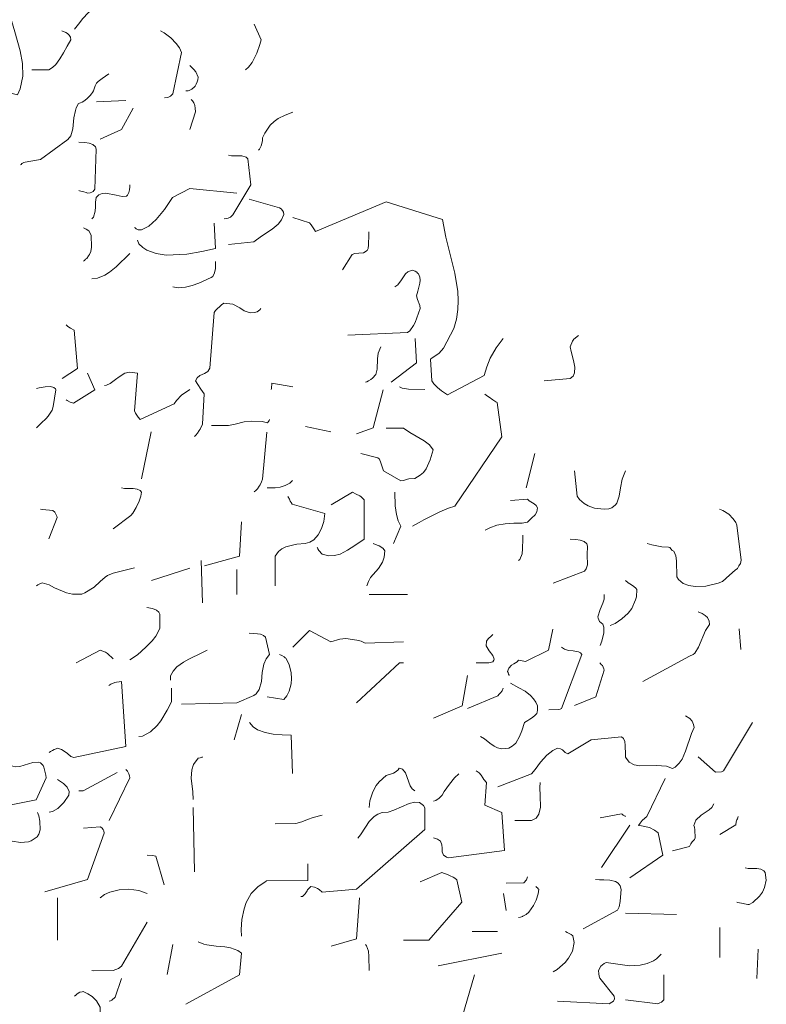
# Model space of a CAD drawing. Header units: metres. Extents: x 180716 to 180809, y 418548 to 418668.
# Tile 50 of 148: x 180776.32 to 180778.85, y 418601.75 to 418605.08. Entities that reach past the tile are written whole.
import ezdxf

# ---------------------------------------------------------------- set-up
doc = ezdxf.new("R2010")
doc.units = ezdxf.units.M
doc.layers.get('0').update_dxf_attribs({"color": 30, "lineweight": 0})
doc.layers.add('B-WE-GR-BOOM-SD', color=253, linetype='Continuous', lineweight=0)

# ---------------------------------------------------------------- blocks, each defined once
blk = doc.blocks.new('SGR-BOOM_S02_G_ZIJ-D')
at = {"flags": 128}
for points in [[(0.07, 9.5837), (0.2424, 9.5414), (0.2513, 9.5625), (0.2602, 9.6048), (0.2591, 9.6482), (0.2513, 9.6904), (0.2335, 9.7549), (0.2146, 9.8205), (0.209, 9.8417), (0.2023, 9.8962), (0.1968, 9.9039), (0.189, 9.9106), (0.1734, 9.9173), (0.1501, 9.9228), (0.1323, 9.9262), (0.1256, 9.9206), (0.12, 9.9095), (0.1189, 9.8973), (0.1178, 9.8717), (0.1123, 9.8583)], [(0.4359, 9.7638), (0.4492, 9.7805), (0.4637, 9.8005), (0.4815, 9.8194), (0.5015, 9.8361), (0.5182, 9.8439), (0.5382, 9.8495), (0.5426, 9.8528), (0.5482, 9.8617), (0.5515, 9.8728), (0.5504, 9.8817), (0.5471, 9.8884)], [(1.0142, 9.627), (1.0242, 9.6359), (1.0364, 9.6515), (1.052, 9.6826), (1.062, 9.7116), (1.0664, 9.7282), (1.0431, 9.7805)], [(0.2913, 9.627), (0.3491, 9.627), (0.3614, 9.6348), (0.3725, 9.6448), (0.3858, 9.6637), (0.3981, 9.6837), (0.4103, 9.706), (0.4225, 9.7282), (0.4214, 9.7371), (0.417, 9.7438), (0.4114, 9.7494), (0.4058, 9.7527), (0.3925, 9.7583)], [(0.7395, 9.5314), (0.7484, 9.5325), (0.7528, 9.5336), (0.7606, 9.537), (0.7684, 9.5447), (0.7973, 9.6849), (0.7906, 9.7004), (0.7795, 9.716), (0.7617, 9.7349), (0.7384, 9.7516), (0.7261, 9.7583)], [(0.8118, 9.5559), (0.8195, 9.5559), (0.8229, 9.557), (0.8318, 9.5614), (0.8407, 9.5692), (0.844, 9.5714), (0.8474, 9.5781), (0.8507, 9.5859), (0.8529, 9.5926), (0.854, 9.6015), (0.8462, 9.6192), (0.8385, 9.6281), (0.8251, 9.6415)], [(0.2524, 9.3056), (0.2546, 9.3067), (0.2579, 9.3101), (0.2602, 9.3112), (0.2624, 9.3134), (0.3202, 9.3234), (0.4125, 9.3913), (0.4225, 9.4035), (0.4303, 9.4269), (0.4337, 9.4636), (0.4392, 9.4891), (0.4414, 9.498), (0.4492, 9.5125), (0.4559, 9.5147), (0.4615, 9.5169), (0.4703, 9.5225), (0.4792, 9.5303), (0.4881, 9.5392), (0.4926, 9.5458), (0.4959, 9.5503), (0.4993, 9.5559), (0.5048, 9.5725), (0.5104, 9.5814), (0.5159, 9.587), (0.5293, 9.597), (0.5404, 9.6048), (0.5515, 9.6126)], [(0.5093, 9.518), (0.6094, 9.5225)], [(0.5226, 9.3924), (0.5949, 9.4246), (0.6338, 9.4969)], [(0.8251, 9.4246), (0.8451, 9.4847), (0.844, 9.4969), (0.8418, 9.5058), (0.8385, 9.5147), (0.834, 9.5214), (0.8296, 9.5258)], [(1.0575, 9.3546), (1.0609, 9.3579), (1.0664, 9.369), (1.0709, 9.3857), (1.0709, 9.3968), (1.0787, 9.4124), (1.0976, 9.4391), (1.1109, 9.4513), (1.1243, 9.4613), (1.1476, 9.4736), (1.1732, 9.4836)], [(0.4503, 9.2178), (0.4526, 9.2167), (0.467, 9.2133), (0.4748, 9.2111), (0.4792, 9.2089), (0.4881, 9.21), (0.4937, 9.2122), (0.4982, 9.2144), (0.5037, 9.2233), (0.5082, 9.3579), (0.5059, 9.3657), (0.497, 9.3735), (0.4848, 9.3779), (0.4703, 9.3801), (0.4503, 9.3813)], [(0.9419, 9.1221), (0.9508, 9.1233), (0.9552, 9.1244), (0.963, 9.1277), (0.9708, 9.1355), (1.032, 9.2378), (1.0219, 9.3257), (1.0164, 9.3312), (1.0008, 9.3357), (0.9663, 9.3357), (0.9563, 9.3379)], [(0.4937, 9.1221), (0.4993, 9.1277), (0.5048, 9.1488), (0.5059, 9.1633), (0.507, 9.1789), (0.5082, 9.1944), (0.5182, 9.2033), (0.5293, 9.2078), (0.5415, 9.2089), (0.576, 9.2022), (0.5971, 9.1978), (0.6116, 9.1989), (0.6149, 9.2022), (0.6194, 9.2111), (0.6216, 9.22), (0.6227, 9.2311), (0.6227, 9.2378)], [(0.6383, 9.0932), (0.6405, 9.0921), (0.6438, 9.0888), (0.6505, 9.0854), (0.6616, 9.0854), (0.6872, 9.0977), (0.7117, 9.1199), (0.7395, 9.1544), (0.7673, 9.1944), (0.8251, 9.2245), (0.9841, 9.2089)], [(0.9563, 9.0354), (1.042, 9.0443), (1.0675, 9.0632), (1.1042, 9.0877), (1.1243, 9.1043), (1.1354, 9.1188), (1.1432, 9.1366), (1.1421, 9.1444), (1.1387, 9.1511), (1.1343, 9.1566), (1.1287, 9.16), (1.0264, 9.1889)], [(1.1732, 9.1266), (1.2299, 9.1088), (1.2355, 9.1021), (1.2399, 9.0954), (1.2466, 9.0854), (1.2499, 9.0799), (1.489, 9.18), (1.6803, 9.1199), (1.6914, 9.0599), (1.7215, 8.9386), (1.7315, 8.8764), (1.7326, 8.8463), (1.7315, 8.8152), (1.727, 8.7829), (1.7181, 8.7518), (1.6836, 8.6851), (1.6681, 8.6684), (1.6503, 8.6551), (1.6447, 8.6517), (1.6392, 8.6473), (1.6436, 8.5739), (1.6503, 8.5639), (1.6625, 8.5516), (1.6759, 8.5405), (1.697, 8.5272), (1.8204, 8.5928), (1.8293, 8.6217), (1.8405, 8.6506), (1.8616, 8.6862), (1.8849, 8.7173)], [(0.6483, 9.0499), (0.6494, 9.0465), (0.6516, 9.041), (0.6527, 9.0376), (0.6661, 9.0254), (0.6805, 9.0165), (0.7117, 9.0054), (0.745, 8.9998), (0.8151, 9.0031), (0.8663, 9.012), (0.9119, 9.022), (0.9074, 9.1077)], [(0.4659, 8.9787), (0.4692, 8.9809), (0.4726, 8.9854), (0.477, 8.9887), (0.4826, 8.9976), (0.4859, 9.002), (0.4904, 9.012), (0.4926, 9.0265), (0.4915, 9.0676), (0.4837, 9.0821), (0.4748, 9.0877), (0.4659, 9.0921)], [(1.3411, 8.9498), (1.3745, 9.002), (1.3834, 9.0054), (1.3967, 9.0065), (1.4123, 9.0076), (1.4245, 9.0154), (1.4279, 9.022), (1.4301, 9.0343), (1.4312, 9.0688), (1.4312, 9.0788)], [(0.4937, 8.9197), (0.5137, 8.922), (0.5382, 8.932), (0.5538, 8.942), (0.576, 8.9598), (0.6227, 9.0054)], [(0.7684, 8.8919), (0.7862, 8.8886), (0.8107, 8.8908), (0.8329, 8.8964), (0.8562, 8.9053), (0.8974, 8.9242), (0.903, 8.9275), (0.9085, 8.9398), (0.9119, 8.9542), (0.9119, 8.9776)], [(1.36, 8.7285), (1.5613, 8.7374), (1.5691, 8.744), (1.5813, 8.7618), (1.5869, 8.7718), (1.6047, 8.8196), (1.6036, 8.8297), (1.5958, 8.8497), (1.5913, 8.8619), (1.5969, 8.8775), (1.6036, 8.9053), (1.6047, 8.9153), (1.6036, 8.9253), (1.5991, 8.9364), (1.5958, 8.9386), (1.5925, 8.942), (1.5869, 8.9453), (1.5769, 8.9487), (1.5624, 8.9431), (1.5546, 8.9364), (1.5413, 8.9164), (1.5291, 8.8986), (1.5191, 8.8919)], [(0.8407, 8.3859), (0.8462, 8.3904), (0.8518, 8.3971), (0.8574, 8.4059), (0.8607, 8.4104), (0.8685, 8.4282), (0.874, 8.5305), (0.8685, 8.5383), (0.8629, 8.5461), (0.8529, 8.5616), (0.8451, 8.5739), (0.8507, 8.585), (0.8596, 8.5928), (0.8752, 8.5995), (0.8863, 8.6061), (0.8929, 8.6172), (0.9074, 8.8052), (0.9119, 8.8119), (0.933, 8.8319), (0.9408, 8.8374), (0.9708, 8.8341), (0.9941, 8.8208), (1.0086, 8.8108), (1.0297, 8.8041), (1.0442, 8.8052), (1.0531, 8.8074), (1.062, 8.8141), (1.0653, 8.8196)], [(0.3936, 8.5828), (0.4459, 8.6161), (0.4348, 8.7462), (0.4214, 8.7529), (0.4125, 8.7585), (0.407, 8.764)], [(2.0239, 8.5739), (2.1118, 8.5828), (2.1218, 8.5906), (2.1263, 8.6017), (2.1274, 8.6206), (2.1229, 8.6428), (2.1151, 8.674), (2.1118, 8.6895), (2.1196, 8.7084), (2.124, 8.7151), (2.1396, 8.7273)], [(1.5057, 8.5694), (1.5913, 8.635), (1.5869, 8.7173)], [(1.419, 8.5694), (1.4234, 8.5705), (1.4301, 8.5739), (1.4379, 8.5794), (1.4434, 8.5839), (1.4546, 8.5961), (1.459, 8.6139), (1.4601, 8.6484), (1.4623, 8.6684), (1.4712, 8.6895)], [(0.407, 8.5105), (0.4103, 8.5083), (0.4203, 8.5027), (0.4325, 8.4983), (0.5037, 8.5438), (0.4792, 8.6006)], [(0.5371, 8.5583), (0.5437, 8.5594), (0.556, 8.565), (0.5738, 8.5783), (0.586, 8.5883), (0.606, 8.6006), (0.6216, 8.6039), (0.6483, 8.6006), (0.6383, 8.4727), (0.6416, 8.4649), (0.6505, 8.4515), (0.6572, 8.4438), (0.7728, 8.496), (0.7806, 8.5083), (0.7973, 8.5261), (0.8251, 8.545)], [(1.1009, 8.545), (1.102, 8.5483), (1.1031, 8.5661), (1.1732, 8.5539)], [(0.3069, 8.4148), (0.3224, 8.4315), (0.3391, 8.4471), (0.3469, 8.4549), (0.3603, 8.4749), (0.3636, 8.4871), (0.3725, 8.5438), (0.3714, 8.5472), (0.3658, 8.5516), (0.3547, 8.555), (0.3358, 8.5539), (0.3158, 8.5505), (0.3069, 8.5483)], [(1.3889, 8.3948), (1.4457, 8.4148), (1.479, 8.5438)], [(1.5346, 8.5539), (1.5435, 8.5494), (1.5647, 8.5461), (1.6203, 8.545)], [(1.578, 8.0823), (1.6014, 8.0946), (1.6169, 8.1046), (1.6703, 8.1313), (1.7003, 8.1435), (1.7215, 8.1502), (1.8805, 8.3848), (1.8649, 8.5005), (1.8605, 8.5038), (1.8494, 8.5105), (1.8371, 8.5194), (1.8316, 8.5227), (1.8227, 8.5294)], [(0.8985, 8.4237), (0.9563, 8.4237), (0.9786, 8.4282), (1.0097, 8.436), (1.0353, 8.4382), (1.0698, 8.4371), (1.0876, 8.4326), (1.0909, 8.4371), (1.0942, 8.4404), (1.0953, 8.4438)], [(0.6616, 8.2425), (0.695, 8.4015)], [(1.0431, 8.1991), (1.0486, 8.2035), (1.0542, 8.2091), (1.0598, 8.218), (1.0631, 8.2225), (1.0675, 8.2325), (1.0709, 8.2414), (1.0853, 8.4004)], [(1.2166, 8.4193), (1.3022, 8.4015)], [(1.4034, 8.3281), (1.4612, 8.3136), (1.4668, 8.3092), (1.4712, 8.297), (1.4801, 8.2703), (1.5391, 8.2358), (1.5491, 8.2369), (1.5569, 8.2402), (1.5658, 8.2425), (1.5858, 8.2436), (1.6047, 8.2547), (1.6158, 8.2647), (1.6247, 8.2769), (1.6381, 8.307), (1.6481, 8.3414), (1.6358, 8.3581), (1.618, 8.3715), (1.5902, 8.387), (1.5691, 8.3993), (1.548, 8.4137), (1.489, 8.4137)], [(1.9628, 8.2124), (1.9917, 8.3281)], [(2.1263, 8.2703), (2.1352, 8.1846), (2.1429, 8.1724), (2.1585, 8.1591), (2.1719, 8.1513), (2.1941, 8.1435), (2.2264, 8.1402), (2.2419, 8.1413), (2.2519, 8.1446), (2.2642, 8.1546), (2.2697, 8.1602), (2.2775, 8.1846), (2.282, 8.2124), (2.2875, 8.2414), (2.2986, 8.2703)], [(1.0865, 8.2124), (1.1143, 8.2124), (1.1309, 8.2147), (1.1476, 8.2202), (1.1632, 8.228), (1.1721, 8.2369)], [(0.566, 8.0734), (0.626, 8.119), (0.6327, 8.1268), (0.6438, 8.1457), (0.6538, 8.1668), (0.6594, 8.1846), (0.6616, 8.198), (0.6572, 8.2035), (0.6472, 8.208), (0.6338, 8.2102), (0.6049, 8.2102), (0.5949, 8.2124)], [(1.2555, 8.01), (1.2566, 8.0089), (1.2577, 8.0056), (1.2611, 8), (1.2733, 7.9878), (1.2955, 7.9822), (1.3144, 7.9834), (1.3333, 7.9878), (1.3589, 8.0011), (1.3834, 8.0178), (1.4145, 8.039), (1.4145, 8.1713), (1.4045, 8.1824), (1.4001, 8.1858), (1.3878, 8.1913), (1.3756, 8.198), (1.3033, 8.1546)], [(1.5146, 8.0245), (1.5391, 8.0823), (1.5302, 8.1012), (1.5246, 8.1224), (1.5202, 8.1513), (1.5191, 8.198)], [(1.1143, 7.881), (1.1143, 7.9811), (1.1254, 7.9967), (1.1365, 8.0056), (1.1498, 8.0123), (1.1721, 8.0189), (1.1877, 8.0223), (1.2155, 8.0245), (1.231, 8.0289), (1.2444, 8.0367), (1.2599, 8.0534), (1.2711, 8.0745), (1.2788, 8.099), (1.2822, 8.1257), (1.171, 8.1568), (1.1676, 8.1624), (1.1643, 8.1668), (1.1621, 8.1735), (1.1565, 8.1835)], [(1.8238, 8.069), (1.8393, 8.0768), (1.8638, 8.0857), (1.8916, 8.0901), (1.9205, 8.0923), (1.9494, 8.0934), (1.9672, 8.0957), (1.9806, 8.1101), (1.9928, 8.1213), (1.9984, 8.1313), (2.0006, 8.1446), (1.9961, 8.1524), (1.9895, 8.158), (1.9728, 8.168), (1.9672, 8.1735), (1.9094, 8.1691)], [(0.3202, 8.1402), (0.3269, 8.139), (0.3625, 8.1357), (0.3691, 8.1301), (0.3714, 8.1257), (0.3758, 8.1168), (0.3769, 8.1124), (0.3491, 8.0401)], [(2.372, 8.0245), (2.3876, 8.0201), (2.421, 8.0123), (2.4443, 8.0112), (2.4488, 8.01), (2.4532, 8.0045), (2.4566, 8), (2.4621, 7.9978), (2.4688, 7.9822), (2.471, 7.9656), (2.4721, 7.9111), (2.4777, 7.9022), (2.4933, 7.8888), (2.5122, 7.8822), (2.5344, 7.8788), (2.57, 7.8799), (2.6122, 7.8899), (2.6267, 7.8955), (2.6501, 7.9166), (2.669, 7.9333), (2.6768, 7.94), (2.6823, 7.9489), (2.6879, 7.9567), (2.6901, 7.9678), (2.6745, 8.0857), (2.6712, 8.0946), (2.6623, 8.1079), (2.6478, 8.1235), (2.6278, 8.1357), (2.6167, 8.1402)], [(0.8752, 7.9489), (0.993, 7.9811), (0.9997, 8.0968)], [(1.9372, 7.9667), (1.9417, 7.97), (1.9494, 7.9889), (1.9506, 8.0056), (1.9517, 8.0401), (1.9517, 8.0523)], [(2.054, 7.8899), (2.1596, 7.93), (2.1652, 7.9378), (2.1696, 7.9522), (2.1685, 7.9856), (2.1696, 8.0145), (2.1674, 8.0234), (2.1585, 8.0312), (2.1452, 8.0356), (2.1307, 8.0378), (2.1118, 8.039)], [(1.4234, 7.881), (1.429, 7.8955), (1.4368, 7.9088), (1.4635, 7.94), (1.4768, 7.9611), (1.4824, 7.9778), (1.4846, 7.9989), (1.479, 8.0067), (1.4712, 8.0123), (1.4657, 8.0156), (1.459, 8.0189), (1.4457, 8.0245)], [(0.8685, 7.8232), (0.864, 7.9667)], [(0.3069, 7.881), (0.3113, 7.8844), (0.318, 7.8877), (0.3258, 7.891), (0.3502, 7.8844), (0.368, 7.8744), (0.4081, 7.8577), (0.4292, 7.8521), (0.4603, 7.8532), (0.4703, 7.8566), (0.5015, 7.8766), (0.5226, 7.8955), (0.5393, 7.91), (0.5471, 7.9155), (0.566, 7.9233), (0.6383, 7.9422)], [(0.6961, 7.8988), (0.8251, 7.9411)], [(0.9841, 7.851), (0.9841, 7.9366)], [(2.2464, 7.7465), (2.2631, 7.7531), (2.2864, 7.7687), (2.3075, 7.7887), (2.3198, 7.8043), (2.332, 7.8332), (2.3353, 7.8432), (2.3364, 7.8688), (2.3331, 7.8733), (2.3264, 7.8788), (2.3187, 7.8844), (2.3075, 7.891), (2.2986, 7.8988)], [(1.4323, 7.851), (1.5613, 7.851)], [(2.213, 7.6786), (2.2186, 7.6942), (2.2252, 7.722), (2.2252, 7.7409), (2.2219, 7.7509), (2.2108, 7.7598), (2.2063, 7.7709), (2.2052, 7.7765), (2.213, 7.801), (2.2219, 7.8221), (2.2264, 7.8354), (2.2264, 7.851)], [(0.6227, 7.6308), (0.6483, 7.6475), (0.6772, 7.6731), (0.6983, 7.6953), (0.7106, 7.7109), (0.7239, 7.7365), (0.7239, 7.7854), (0.7206, 7.7921), (0.7128, 7.7987), (0.6994, 7.8043), (0.6805, 7.8076)], [(2.3576, 7.5574), (2.5144, 7.643), (2.5277, 7.6486), (2.5333, 7.6531), (2.5455, 7.6731), (2.5689, 7.7298), (2.5822, 7.7498), (2.5811, 7.7609), (2.5755, 7.7732), (2.5678, 7.7809), (2.5578, 7.7876), (2.5444, 7.7932)], [(1.1732, 7.6731), (1.2299, 7.7298), (1.3022, 7.6909), (1.3322, 7.7009), (1.3534, 7.7031), (1.3901, 7.6975), (1.4045, 7.6931), (1.4179, 7.6864), (1.548, 7.6909)], [(1.905, 7.5774), (1.905, 7.5785), (1.9027, 7.5819), (1.9016, 7.5874), (1.8994, 7.5908), (1.9038, 7.6019), (1.9127, 7.6119), (1.9205, 7.6175), (1.9261, 7.6208), (1.9328, 7.6241), (1.9372, 7.6297), (1.9439, 7.6286), (1.9606, 7.6253), (2.0384, 7.6631), (2.0529, 7.7342)], [(2.6834, 7.7354), (2.689, 7.6653)], [(0.7973, 7.4807), (0.9841, 7.4851), (1.042, 7.5096), (1.0498, 7.5152), (1.0598, 7.5296), (1.0675, 7.5574), (1.0698, 7.5874), (1.0753, 7.6164), (1.0831, 7.6342), (1.0953, 7.6486), (1.0809, 7.7076), (1.0742, 7.7131), (1.0642, 7.7176), (1.0542, 7.7187), (1.042, 7.7198), (1.0264, 7.7209)], [(1.7937, 7.6208), (1.836, 7.6208), (1.8494, 7.6241), (1.8538, 7.6297), (1.8549, 7.633), (1.8505, 7.6453), (1.8371, 7.6608), (1.8271, 7.6775), (1.8282, 7.6931), (1.8338, 7.702), (1.846, 7.712), (1.8505, 7.7164)], [(0.4414, 7.6208), (0.5226, 7.6631), (0.5404, 7.6564), (0.5471, 7.6519), (0.566, 7.6342)], [(0.7595, 7.5619), (0.7595, 7.5763), (0.7695, 7.5919), (0.7817, 7.6064), (0.804, 7.623), (0.8218, 7.633), (0.8663, 7.6542), (0.884, 7.6631)], [(2.0395, 7.4618), (2.0718, 7.4629), (2.0773, 7.464), (2.0818, 7.4662), (2.1507, 7.6486), (2.1463, 7.6542), (2.1396, 7.6575), (2.1218, 7.6608), (2.1062, 7.662), (2.0918, 7.6664), (2.0818, 7.6731)], [(1.0865, 7.5051), (1.1432, 7.4963), (1.1532, 7.5085), (1.161, 7.5241), (1.1676, 7.5496), (1.1687, 7.5674), (1.1676, 7.5863), (1.161, 7.6152), (1.1498, 7.6364), (1.1476, 7.6375), (1.1443, 7.6408), (1.1365, 7.6453), (1.1287, 7.6486)], [(1.3889, 7.4851), (1.5346, 7.6208), (1.548, 7.6208)], [(2.1263, 7.4762), (2.1985, 7.5051), (2.2264, 7.5952), (2.2252, 7.5997), (2.223, 7.6052), (2.2208, 7.6108), (2.2175, 7.6141), (2.2119, 7.6208)], [(1.6492, 7.4329), (1.7459, 7.4751), (1.7648, 7.5774)], [(0.3502, 7.3172), (0.3547, 7.3205), (0.3614, 7.3239), (0.3669, 7.3272), (0.3736, 7.3294), (0.378, 7.3317), (0.3914, 7.3272), (0.4036, 7.3194), (0.4114, 7.3139), (0.4236, 7.3039), (0.4337, 7.3005), (0.6094, 7.3372), (0.5949, 7.5574), (0.586, 7.5563), (0.5771, 7.5552), (0.5716, 7.5541), (0.5582, 7.5485), (0.5515, 7.5441)], [(0.6527, 7.3706), (0.665, 7.3728), (0.6928, 7.3873), (0.715, 7.4084), (0.7272, 7.424), (0.7484, 7.4607), (0.7639, 7.4885), (0.7639, 7.5341)], [(1.7648, 7.4662), (1.8671, 7.5085), (1.8716, 7.514), (1.876, 7.5185), (1.8816, 7.5252), (1.8849, 7.5341)], [(1.8082, 7.3706), (1.8215, 7.3628), (1.8393, 7.3483), (1.8549, 7.3383), (1.866, 7.3328), (1.8794, 7.3294), (1.9038, 7.3317), (1.915, 7.3383), (1.9205, 7.3428), (1.9272, 7.3483), (1.9405, 7.3717), (1.9483, 7.3906), (1.9572, 7.4184), (1.9683, 7.4251), (1.975, 7.4295), (1.9806, 7.4329), (1.9906, 7.4406), (1.9984, 7.4495), (1.9995, 7.4529), (2.0006, 7.4607), (2.0006, 7.4751), (1.995, 7.4874), (1.9873, 7.4985), (1.9772, 7.5096), (1.9594, 7.5241), (1.9383, 7.5363), (1.9094, 7.5519)], [(0.9752, 7.3595), (0.9997, 7.4451)], [(1.8671, 7.2004), (1.9806, 7.2449), (1.9928, 7.2594), (2.0106, 7.2838), (2.0328, 7.3083), (2.0529, 7.3239), (2.0684, 7.3317), (2.0784, 7.3294), (2.0851, 7.3261), (2.0907, 7.3205), (2.0951, 7.3172), (2.104, 7.3128), (2.183, 7.3595), (2.2853, 7.3695), (2.292, 7.3639), (2.2964, 7.3539), (2.2975, 7.3406), (2.2986, 7.3105), (2.2986, 7.3016), (2.3109, 7.2838), (2.3276, 7.2749), (2.3465, 7.2716), (2.4032, 7.2727), (2.4376, 7.2705), (2.4577, 7.2627), (2.4666, 7.2672), (2.4799, 7.2805), (2.4899, 7.295), (2.501, 7.3217), (2.5222, 7.3817), (2.5311, 7.4017), (2.5288, 7.4117), (2.5244, 7.4229), (2.5166, 7.4318), (2.501, 7.4406)], [(1.0275, 7.4184), (1.0397, 7.4039), (1.0542, 7.3939), (1.0798, 7.385), (1.1076, 7.3795), (1.1376, 7.3773), (1.1676, 7.3761), (1.1721, 7.246)], [(2.5444, 7.3027), (2.6034, 7.2505), (2.6234, 7.2516), (2.63, 7.2549), (2.7279, 7.4184)], [(0.8362, 7.1582), (0.8351, 7.1838), (0.8296, 7.2305), (0.8318, 7.2583), (0.8373, 7.2761), (0.854, 7.2983), (0.8607, 7.2994), (0.864, 7.3005), (0.8674, 7.3016), (0.8685, 7.3027)], [(0.1178, 7.1193), (0.3058, 7.1571), (0.3391, 7.2316), (0.338, 7.2405), (0.3358, 7.2494), (0.3336, 7.2583), (0.3313, 7.2672), (0.3291, 7.2727), (0.3202, 7.2816), (0.3147, 7.2838), (0.2946, 7.2827), (0.2502, 7.2694), (0.2346, 7.2683), (0.219, 7.2727), (0.2101, 7.2827), (0.1979, 7.2883), (0.179, 7.2905), (0.1512, 7.2872), (0.1312, 7.2827), (0.1178, 7.2827)], [(1.4323, 7.1304), (1.4345, 7.1537), (1.4445, 7.1838), (1.4557, 7.2049), (1.4657, 7.2182), (1.489, 7.2394), (1.5146, 7.2471), (1.5235, 7.2527), (1.5302, 7.2583), (1.5335, 7.2638), (1.5446, 7.2605), (1.5546, 7.2483), (1.5702, 7.2038), (1.5769, 7.1938), (1.5858, 7.1871)], [(0.4503, 7.1871), (0.4648, 7.1871), (0.5793, 7.2494)], [(0.5526, 7.087), (0.6227, 7.2316), (0.6216, 7.2382), (0.6194, 7.2449), (0.6149, 7.2538), (0.6094, 7.2594)], [(1.6492, 7.0281), (1.6525, 7.0269), (1.6592, 7.0247), (1.6625, 7.0236), (1.6725, 7.0169), (1.677, 7.0047), (1.6781, 6.9936), (1.6792, 6.9814), (1.6836, 6.9702), (1.6892, 6.9658), (1.6937, 6.9624), (1.7003, 6.9602), (1.8894, 6.9858), (1.8805, 7.1137), (1.8227, 7.1393), (1.8282, 7.216), (1.8193, 7.226), (1.816, 7.2316), (1.8104, 7.2405), (1.8038, 7.2483), (1.7937, 7.2549)], [(1.6492, 7.1526), (1.657, 7.1548), (1.6681, 7.1626), (1.6781, 7.1726), (1.6859, 7.1849), (1.7037, 7.2104), (1.7203, 7.2316), (1.7348, 7.2449)], [(2.3131, 6.8935), (2.4243, 6.9702), (2.4087, 7.0447), (2.3965, 7.0548), (2.3798, 7.0636), (2.3531, 7.0692), (2.342, 7.0703), (2.3476, 7.0781), (2.3554, 7.087), (2.3643, 7.0948), (2.3709, 7.1003), (2.4332, 7.2293)], [(0.3502, 7.1148), (0.3614, 7.117), (0.3792, 7.1281), (0.3992, 7.1482), (0.4159, 7.1726), (0.417, 7.1849), (0.4103, 7.1993), (0.3981, 7.2116), (0.378, 7.226)], [(1.9239, 7.087), (1.9806, 7.087), (1.9961, 7.0948), (2.005, 7.1081), (2.0106, 7.1326), (2.0095, 7.1704), (2.0084, 7.1982), (2.0095, 7.216)], [(0.8362, 7.1304), (0.8407, 6.9135)], [(1.201, 6.8301), (1.2066, 6.8301), (1.2099, 6.8334), (1.2155, 6.839), (1.2221, 6.849), (1.2232, 6.8523), (1.2344, 6.8635), (1.2466, 6.8612), (1.2566, 6.8568), (1.2622, 6.8535), (1.2733, 6.8446), (1.3889, 6.8546), (1.6203, 7.057), (1.6203, 7.1293), (1.6158, 7.1382), (1.6025, 7.1482), (1.5858, 7.1493), (1.5669, 7.1448), (1.5157, 7.1215), (1.4957, 7.1148), (1.4757, 7.1137), (1.4612, 7.1081), (1.449, 7.1003), (1.4323, 7.0837), (1.419, 7.0648), (1.4023, 7.0381), (1.3934, 7.0269)], [(2.4577, 6.9847), (2.5144, 6.9991), (2.5199, 7.008), (2.5244, 7.0147), (2.5288, 7.0192), (2.5322, 7.0225), (2.5344, 7.0281), (2.5333, 7.0559), (2.5322, 7.0648), (2.53, 7.0703), (2.5366, 7.0881), (2.5544, 7.1048), (2.5811, 7.1226), (2.59, 7.1315), (2.5967, 7.1437)], [(0.1612, 7.0281), (0.1957, 7.0225), (0.2246, 7.0169), (0.2524, 7.0125), (0.2802, 7.0147), (0.2891, 7.0181), (0.3091, 7.0314), (0.3147, 7.0403), (0.3191, 7.0559), (0.318, 7.0848), (0.3147, 7.1026), (0.3102, 7.1137)], [(1.1143, 7.0759), (1.1843, 7.077), (1.2043, 7.0826), (1.2232, 7.0903), (1.2421, 7.097), (1.2733, 7.1048)], [(2.213, 7.0959), (2.2853, 7.1092), (2.2875, 7.1081), (2.2909, 7.1048), (2.2975, 7.1015), (2.2986, 7.1003)], [(2.6178, 7.0392), (2.6712, 7.0725), (2.6723, 7.0826), (2.6745, 7.0892), (2.6768, 7.0926), (2.679, 7.1003)], [(0.3347, 6.8457), (0.4792, 6.8879), (0.536, 7.0436), (0.5349, 7.0525), (0.5326, 7.057), (0.5282, 7.0625), (0.5226, 7.0659), (0.4659, 7.0614)], [(2.2175, 6.928), (2.3131, 7.0714)], [(0.6816, 6.9702), (0.6994, 6.9691), (0.705, 6.9669), (0.7106, 6.9658), (0.7384, 6.869)], [(0.9997, 6.6955), (0.9986, 6.7178), (1.0008, 6.7523), (1.0086, 6.7878), (1.0164, 6.8101), (1.0331, 6.8401), (1.0564, 6.8635), (1.062, 6.8668), (1.0698, 6.8724), (1.0787, 6.8779), (1.0842, 6.8824), (1.2244, 6.8835), (1.2244, 6.9402)], [(1.548, 6.6822), (1.6336, 6.6822), (1.7448, 6.8112), (1.7281, 6.8857), (1.7215, 6.8924), (1.7159, 6.8957), (1.7059, 6.9002), (1.6992, 6.9035), (1.677, 6.9113), (1.6047, 6.879)], [(1.8949, 6.8746), (1.955, 6.8757), (1.9639, 6.8857), (1.965, 6.8902), (1.9672, 6.8968)], [(2.6745, 6.8112), (2.6768, 6.8101), (2.6912, 6.8068), (2.7068, 6.8034), (2.7123, 6.8023), (2.7168, 6.8023), (2.729, 6.8101), (2.7513, 6.8312), (2.7613, 6.8446), (2.7691, 6.8601), (2.7746, 6.8846), (2.7713, 6.9113), (2.7668, 6.9169), (2.7557, 6.9224), (2.7424, 6.9246), (2.7134, 6.9246), (2.7034, 6.9269)], [(1.9372, 6.7589), (1.9439, 6.76), (1.9472, 6.7612), (1.9506, 6.7623), (1.9517, 6.7634), (1.9628, 6.7689), (1.9717, 6.7767), (1.9873, 6.799), (1.9961, 6.8179), (2.0028, 6.839), (2.005, 6.8546), (2.0028, 6.8557), (2.0006, 6.859), (1.9984, 6.8601), (1.995, 6.8635)], [(2.1552, 6.72), (2.2719, 6.7834), (2.2775, 6.7945), (2.2808, 6.8134), (2.282, 6.8279), (2.2842, 6.8535), (2.2808, 6.8657), (2.2742, 6.8746), (2.2642, 6.8802), (2.2453, 6.8846), (2.2252, 6.8857), (2.2108, 6.8857), (2.1974, 6.8879)], [(0.5226, 6.8257), (0.5371, 6.8368), (0.5549, 6.8446), (0.586, 6.8523), (0.6194, 6.8546), (0.6527, 6.8501), (0.6816, 6.8401)], [(1.8949, 6.7823), (1.886, 6.8401)], [(0.378, 6.6822), (0.378, 6.8257)], [(1.3033, 6.6622), (1.3889, 6.6866), (1.399, 6.8257)], [(2.2986, 6.7734), (2.471, 6.7689)], [(0.4937, 6.5799), (0.5004, 6.5788), (0.566, 6.5799), (0.5838, 6.5866), (0.5949, 6.5943), (0.6816, 6.7434)], [(1.7804, 6.7111), (1.866, 6.7111)], [(2.054, 6.5754), (2.0673, 6.5832), (2.094, 6.6066), (2.1062, 6.621), (2.1196, 6.6455), (2.1252, 6.6744), (2.1207, 6.6967), (2.1151, 6.7011), (2.1018, 6.7078), (2.0962, 6.7111)], [(2.6178, 6.6233), (2.6178, 6.7245)], [(0.7484, 6.5665), (0.7684, 6.6677)], [(0.8118, 6.4653), (0.993, 6.5654), (0.9997, 6.6377), (0.9875, 6.6477), (0.963, 6.6566), (0.9441, 6.66), (0.9141, 6.6622), (0.8829, 6.6666), (0.8729, 6.6689), (0.854, 6.6766)], [(1.419, 6.6677), (1.4223, 6.6633), (1.4301, 6.6444), (1.4312, 6.6266), (1.4323, 6.5799)], [(1.6647, 6.5955), (1.8805, 6.6377)], [(2.0684, 6.4753), (2.243, 6.4665), (2.2519, 6.472), (2.2575, 6.4753), (2.2608, 6.4842), (2.2597, 6.4931), (2.2119, 6.5532), (2.2097, 6.5599), (2.2086, 6.5677), (2.2074, 6.5799), (2.2152, 6.5943), (2.2264, 6.6032), (2.233, 6.6066), (2.312, 6.5955), (2.3487, 6.5977), (2.372, 6.6032), (2.3932, 6.6121), (2.4032, 6.6188), (2.4187, 6.6344)], [(2.7424, 6.5521), (2.7468, 6.6522)], [(1.7459, 6.422), (1.7882, 6.5654)], [(2.2986, 6.4798), (2.4076, 6.4665), (2.4143, 6.4698), (2.4199, 6.472), (2.4276, 6.4798), (2.4276, 6.5654)], [(0.5526, 6.4753), (0.5571, 6.4765), (0.5615, 6.4787), (0.5727, 6.4898), (0.5949, 6.5521)], [(0.2635, 6.3552), (0.2746, 6.3652), (0.298, 6.3797), (0.3102, 6.3853), (0.338, 6.3908), (0.4303, 6.3853), (0.4926, 6.3775), (0.5059, 6.3786), (0.5137, 6.3842), (0.5215, 6.4031), (0.5226, 6.4275), (0.5226, 6.4553), (0.5104, 6.4765), (0.5026, 6.4842), (0.4948, 6.492), (0.4804, 6.5009), (0.4648, 6.5087), (0.4615, 6.5076), (0.4537, 6.5065), (0.4448, 6.5009), (0.4403, 6.4965), (0.4359, 6.4931)]]:
    blk.add_lwpolyline(points, dxfattribs=at)

msp = doc.modelspace()

# ---------------------------------------------------------------- block references
at = {"layer": 'B-WE-GR-BOOM-SD'}
msp.add_blockref('SGR-BOOM_S02_G_ZIJ-D', (180776.0748, 418595.2804), dxfattribs=at)

doc.saveas('drawing.dxf')
